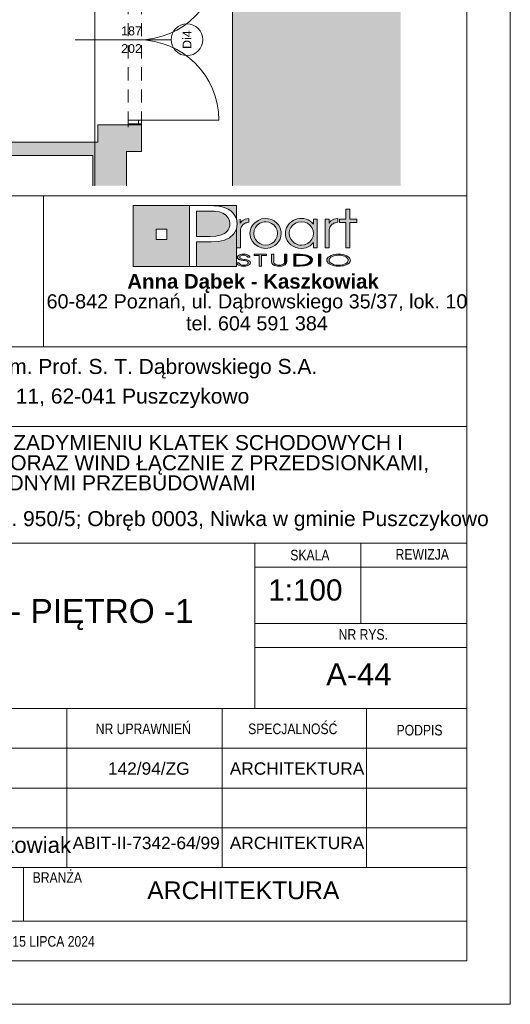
# Paper-space layout 'A-44 WYKOŃCZENIA ŚCIAN - PIĘTRO -1' of a CAD drawing. Header units: millimetres. Extents: x 0 to 594, y 0 to 297.
# Tile 14 of 16: x 539 to 594, y 0 to 111. Entities that reach past the tile are written whole.
import ezdxf
from ezdxf.xclip import XClip

# ---------------------------------------------------------------- set-up
doc = ezdxf.new("R2010")
doc.units = ezdxf.units.MM
doc.header["$MEASUREMENT"] = 0
doc.header["$XCLIPFRAME"] = 0
for name, pattern in [('DASHDOTX2', [1000, 500, -250, 0, -250]), ('Przer. długie kreski', [2.5, 1.5, -1]), ('PRZERYWANA_DU_A', [550, 350, -200])]:
    doc.linetypes.add(name, pattern=pattern)
for name, color, linetype, lineweight in [('0_Nr_pióra__2', 8, 'Continuous', 13), ('A_ściany_Nr_pióra__1', 7, 'Continuous', 20), ('Drzwi Archicad_Nr_pióra__1', 7, 'Continuous', 20), ('Znaczniki drzwi Archicada_Nr_pióra__3', 252, 'Continuous', 13)]:
    doc.layers.add(name, color=color, linetype=linetype, lineweight=lineweight)
for name, color, linetype, lineweight, true_color in [('0_Nr_pióra__249', 7, 'Continuous', 5, 0x191919), ('A_Arkusz_Nr_pióra__19', 7, 'Continuous', 5, 0x191919), ('A_Arkusz_Nr_pióra__255', 7, 'Continuous', 15, 0x242424), ('A_osie_Nr_pióra__16', 7, 'Continuous', 5, 0x0f0f0f), ('A_ściany_Nr_pióra__10', 7, 'Continuous', 13, 0x4b4b4b)]:
    doc.layers.add(name, color=color, linetype=linetype, lineweight=lineweight, true_color=true_color)
doc.layers.add('A_podrys', color=7, linetype='Continuous')
doc.layers.add('A_ściany', color=7, linetype='Continuous')
doc.styles.add('STYL_AUTOMATYCZNY_1', font='arial.ttf')
doc.styles.add('STYL_AUTOMATYCZNY_2', font='ARIALN.TTF')
doc.styles.add('STYL_AUTOMATYCZNY_3', font='arial.ttf')

# ---------------------------------------------------------------- blocks, each defined once
blk = doc.blocks.new('Rysunek_2_2', base_point=(-1558.27, -286.48))
at = {"linetype": 'Continuous', "lineweight": 0, "true_color": 0x484848}
blk.add_hatch(color=251, dxfattribs=at).paths.add_polyline_path([(581.6, 290.99), (380.53, 290.99), (380.53, 256.4), (459.53, 256.4), (562.6, 256.4), (562.6, 92.59), (581.6, 92.59)])
at = {"layer": 'A_ściany', "linetype": 'Continuous', "lineweight": 0, "true_color": 0x000000}
for points in [[(550.79, 99.49), (547.37, 99.49), (547.37, 97.5), (537.43, 97.5), (537.43, 96), (546.8, 96), (546.8, 93.17), (550.6, 93.17), (550.6, 96.47), (552.29, 96.47), (552.29, 99.49)], [(550.79, 99.49), (552.29, 99.49), (552.29, 99.6), (550.79, 99.6)], [(550.6, 93.17), (546.8, 93.17), (546.8, 92.59), (550.6, 92.59)]]:
    blk.add_hatch(color=18, dxfattribs=at).paths.add_polyline_path(points)
at = {"layer": '0_Nr_pióra__2', "color": 8, "linetype": 'PRZERYWANA_DU_A', "lineweight": 13, "flags": 128}
for points in [[(562.6, 92.59), (562.6, 256.4), (459.53, 256.4), (380.53, 256.4)], [(459.53, 92.59), (562.6, 92.59)]]:
    blk.add_lwpolyline(points, dxfattribs=at)
at = {"layer": 'A_osie_Nr_pióra__16', "color": 250, "linetype": 'DASHDOTX2', "lineweight": 5, "true_color": 0x0f0f0f}
blk.add_line((547.03, 242.05), (547.03, 92.59), dxfattribs=at)
at = {"layer": 'A_ściany_Nr_pióra__1', "color": 7, "linetype": 'Continuous', "lineweight": 20}
for p, q in [((550.79, 99.6), (550.79, 99.23)), ((550.79, 99.6), (551.94, 99.6)), ((551.94, 99.6), (552.29, 99.6)), ((552.29, 99.6), (552.29, 99.23))]:
    blk.add_line(p, q, dxfattribs=at)
at = {"layer": 'A_ściany_Nr_pióra__1', "color": 7, "linetype": 'Continuous', "lineweight": 20, "flags": 128}
for points in [[(550.79, 99.49), (547.37, 99.49)], [(547.37, 99.49), (547.37, 97.5)], [(550.79, 99.6), (550.79, 99.49)], [(550.79, 99.49), (552.29, 99.49)], [(552.29, 99.49), (550.79, 99.49)], [(552.29, 99.49), (552.29, 99.6)], [(552.29, 96.47), (552.29, 99.49)], [(547.37, 97.5), (537.43, 97.5)], [(537.43, 96), (546.8, 96)], [(546.8, 96), (546.8, 93.17)], [(550.6, 93.17), (550.6, 96.47)], [(550.6, 96.47), (552.29, 96.47)], [(546.8, 93.17), (546.8, 92.59)], [(550.6, 92.59), (550.6, 93.17)]]:
    blk.add_lwpolyline(points, dxfattribs=at)
at = {"layer": 'A_ściany_Nr_pióra__10', "color": 251, "linetype": 'Przer. długie kreski', "lineweight": 13, "true_color": 0x4b4b4b}
for p, q in [((550.79, 99.49), (550.79, 118.6)), ((552.29, 99.49), (552.29, 118.6))]:
    blk.add_line(p, q, dxfattribs=at)
at = {"layer": 'Drzwi Archicad_Nr_pióra__1', "color": 7, "linetype": 'Continuous', "lineweight": 20}
for p, q in [((551.94, 100), (550.79, 100)), ((550.79, 100), (550.79, 99.6)), ((550.79, 99.6), (551.94, 99.6)), ((550.79, 99.6), (551.94, 99.6)), ((550.79, 99.6), (551.94, 99.6)), ((550.79, 99.6), (550.79, 99.23)), ((550.79, 99.6), (550.79, 99.23)), ((551.94, 99.6), (551.94, 100)), ((551.94, 100), (561.04, 100)), ((551.94, 99.6), (552.29, 99.6)), ((551.94, 99.6), (552.29, 99.6)), ((552.29, 99.6), (552.29, 99.23)), ((552.29, 99.6), (552.29, 99.23))]:
    blk.add_line(p, q, dxfattribs=at)
for centre, start, end in [((551.94, 118.2), 270, 0), ((551.94, 100), 0, 90)]:
    blk.add_arc(centre, 9.1, start, end, dxfattribs=at)
at = {"layer": 'Znaczniki drzwi Archicada_Nr_pióra__3', "color": 252, "linetype": 'Continuous', "lineweight": 13}
blk.add_line((555.64, 109.1), (544.79, 109.1), dxfattribs=at)
for start, end in [(90, 270), (270, 90)]:
    blk.add_arc((557.44, 109.1), 1.79, start, end, dxfattribs=at)
at = {"layer": 'Znaczniki drzwi Archicada_Nr_pióra__3', "color": 252, "linetype": 'Continuous', "lineweight": 13, "char_height": 1, "attachment_point": 7, "style": 'STYL_AUTOMATYCZNY_1'}
for s, insert in [('\\A1;{\\pql;\\pt1;\\fArial|b0|i0|c238|p0;\\W1.000000;187}', (550, 109.59)), ('\\A1;{\\pql;\\pt1;\\fArial|b0|i0|c238|p0;\\W1.000000;202}', (550, 107.59))]:
    blk.add_mtext(s, dxfattribs=dict(at, insert=insert))
at = {"layer": 'Znaczniki drzwi Archicada_Nr_pióra__3', "color": 252, "linetype": 'Continuous', "lineweight": 13, "insert": (557.94, 108.07), "char_height": 1, "attachment_point": 7, "rotation": 90, "style": 'STYL_AUTOMATYCZNY_1'}
blk.add_mtext('\\A1;{\\pql;\\pt1;\\fArial|b0|i0|c238|p0;\\W1.000000;Di4}', dxfattribs=at)

psp = doc.layouts.new('A-44 WYKOŃCZENIA ŚCIAN - PIĘTRO -1')

# ---------------------------------------------------------------- hatches: boundary and pattern name
at = {"layer": 'A_Arkusz_Nr_pióra__19', "linetype": 'Continuous', "lineweight": 0, "true_color": 0x131313}
h = psp.add_hatch(color=250, dxfattribs=at)
h.paths.add_polyline_path([(551.36, 90.34), (557.71, 90.34), (557.71, 83.46), (551.36, 83.46)])
h.paths.add_polyline_path([(553.96, 87.69), (555.15, 87.69), (555.15, 86.49), (553.96, 86.49)], flags=0)
for points in [[(563.03, 90.34), (563.02, 88.83), (562.99, 88.95), (562.83, 89.25), (562.63, 89.52), (562.39, 89.75), (562.11, 89.94), (561.83, 90.07), (561.54, 90.17), (561.23, 90.25), (560.87, 90.3), (560.07, 90.33), (560.02, 90.34)], [(560.17, 89.71), (559.71, 89.72), (558.53, 89.72), (558.53, 86.86), (560.06, 86.86), (560.69, 86.89), (561.19, 86.98), (561.59, 87.13), (561.79, 87.26), (561.96, 87.42), (562.11, 87.61), (562.21, 87.83), (562.28, 88.05), (562.3, 88.28), (562.24, 88.67), (562.07, 89), (561.78, 89.3), (561.48, 89.48), (561.12, 89.62), (560.71, 89.69), (560.5, 89.71)], [(558.53, 83.46), (563.03, 83.46), (563.03, 87.7), (562.73, 87.14), (562.24, 86.71), (561.69, 86.45), (561.02, 86.29), (560.24, 86.24), (558.53, 86.24)]]:
    psp.add_hatch(color=250, dxfattribs=at).paths.add_polyline_path(points)
at = {"layer": 'A_Arkusz_Nr_pióra__19', "linetype": 'Continuous', "lineweight": 5, "true_color": 0x191919}
for points in [[(575.85, 85.58), (575.41, 85.58), (575.41, 88.44), (574.7, 88.44), (574.7, 88.81), (575.41, 88.81), (575.41, 89.94), (575.85, 89.94), (575.85, 88.81), (576.66, 88.81), (576.66, 88.44), (575.85, 88.44)], [(563.46, 88.83), (563.02, 88.83), (563.02, 85.58), (563.48, 85.58), (563.49, 87.54, -0.145311), (563.61, 87.99, -0.140329), (564.1, 88.38), (564.45, 88.45), (564.45, 88.88), (564.01, 88.81), (563.68, 88.63), (563.46, 88.34)], [(564.56, 87.22), (564.58, 87.43), (564.63, 87.65), (564.71, 87.86), (564.82, 88.06), (564.95, 88.25), (565.11, 88.41), (565.48, 88.67), (565.88, 88.83), (566.33, 88.89), (566.35, 88.89), (566.33, 88.52), (566.17, 88.5), (566, 88.47), (565.83, 88.41), (565.67, 88.34), (565.53, 88.24), (565.39, 88.13), (565.17, 87.86), (565.04, 87.55), (565, 87.2), (565.04, 86.84), (565.18, 86.52), (565.4, 86.24), (565.68, 86.04), (565.99, 85.91), (566.17, 85.89), (566.15, 85.52), (565.88, 85.55), (565.47, 85.71), (565.11, 85.97), (564.8, 86.33), (564.62, 86.75)], [(566.33, 88.52), (566.68, 88.47), (567, 88.33), (567.29, 88.11), (567.5, 87.85), (567.62, 87.55), (567.67, 87.21), (567.64, 86.96), (568.05, 86.8), (568.07, 86.87), (568.1, 87.2), (568.08, 87.43), (568.03, 87.67), (567.93, 87.91), (567.77, 88.17), (567.56, 88.4), (567.3, 88.6), (567, 88.76), (566.68, 88.85), (566.35, 88.89)], [(574.14, 88.38), (574.05, 88.34), (573.97, 88.29), (573.87, 88.23), (573.76, 88.12), (573.67, 88.01), (573.6, 87.9), (573.56, 87.78), (573.53, 87.63), (573.52, 87.46), (573.52, 85.58), (573.07, 85.58), (573.07, 88.81), (573.5, 88.81), (573.5, 88.34), (573.72, 88.63), (574.05, 88.81), (574.49, 88.88), (574.49, 88.45), (574.36, 88.43), (574.24, 88.41)], [(566.86, 85.58), (566.6, 85.52), (566.33, 85.5), (566.15, 85.52), (566.17, 85.89), (566.34, 85.87), (566.69, 85.91), (567, 86.04), (567.28, 86.26), (567.5, 86.53), (567.62, 86.85), (567.64, 86.96), (568.05, 86.8), (567.97, 86.56), (567.8, 86.26), (567.61, 86.03), (567.38, 85.84), (567.12, 85.68)], [(564.29, 84.49), (564.55, 84.49), (564.53, 84.59), (564.47, 84.67), (564.35, 84.75), (564.21, 84.81), (564.04, 84.84), (563.85, 84.85), (563.66, 84.84), (563.49, 84.8), (563.34, 84.74), (563.23, 84.67), (563.16, 84.59), (563.14, 84.5), (563.16, 84.4), (563.22, 84.33), (563.32, 84.26), (563.4, 84.22), (563.47, 84.2), (563.53, 84.19), (563.65, 84.16), (563.76, 84.15), (563.88, 84.13), (563.99, 84.11), (564.07, 84.09), (564.15, 84.07), (564.16, 84.22), (564.04, 84.24), (563.88, 84.26), (563.69, 84.3), (563.6, 84.32), (563.52, 84.35), (563.45, 84.39), (563.41, 84.44), (563.4, 84.5), (563.42, 84.57), (563.46, 84.62), (563.54, 84.67), (563.62, 84.7), (563.72, 84.73), (563.81, 84.73), (563.9, 84.73), (563.99, 84.72), (564.07, 84.7), (564.15, 84.67), (564.22, 84.62), (564.27, 84.56)], [(565.85, 83.5), (565.6, 83.5), (565.6, 84.71), (565.02, 84.71), (565.02, 84.83), (566.43, 84.83), (566.43, 84.71), (565.85, 84.71)], [(568.45, 83.6), (568.36, 83.56), (568.25, 83.52), (568.12, 83.5), (567.99, 83.48), (567.86, 83.48), (567.67, 83.49), (567.5, 83.52), (567.34, 83.56), (567.15, 83.67), (567.03, 83.82), (567, 84), (567, 84.83), (567.25, 84.83), (567.25, 84), (567.26, 83.9), (567.31, 83.81), (567.37, 83.74, 0.154269), (567.86, 83.61, 0.149724), (568.34, 83.73), (568.41, 83.81)], [(568.41, 83.81), (568.45, 83.9), (568.46, 84), (568.46, 84.83), (568.72, 84.83), (568.72, 84), (568.7, 83.86), (568.63, 83.74), (568.53, 83.65), (568.45, 83.6)], [(569.76, 83.62), (570.04, 83.62), (570.04, 83.5), (569.51, 83.5), (569.51, 84.83), (570.04, 84.83), (570.04, 84.71), (569.76, 84.71)], [(570.23, 84.83), (570.55, 84.82), (570.75, 84.79), (570.75, 84.66), (570.59, 84.68), (570.38, 84.7), (570.13, 84.71), (570.04, 84.71), (570.04, 84.83)], [(571.07, 84.72), (571.23, 84.65), (571.36, 84.58), (571.48, 84.49), (571.57, 84.38), (571.62, 84.27), (571.64, 84.16), (571.61, 84.02), (571.53, 83.89), (571.39, 83.77), (571.25, 83.68), (571.09, 83.62), (570.92, 83.57), (570.74, 83.53), (570.74, 83.67), (570.88, 83.7), (571.07, 83.77), (571.22, 83.87), (571.31, 83.96), (571.37, 84.06), (571.39, 84.17), (571.37, 84.28), (571.3, 84.38), (571.21, 84.47), (571.08, 84.55), (570.93, 84.61), (570.75, 84.66), (570.75, 84.79), (570.83, 84.78)], [(572.57, 83.5), (572.32, 83.5), (572.32, 84.83), (572.57, 84.83)], [(563.33, 83.87), (563.06, 83.87), (563.08, 83.79), (563.13, 83.71), (563.2, 83.64), (563.28, 83.59), (563.36, 83.56), (563.43, 83.54), (563.48, 83.52), (563.61, 83.49), (563.74, 83.48), (563.82, 83.49), (563.9, 83.48), (564.05, 83.49), (564.24, 83.53), (564.41, 83.6), (564.52, 83.68), (564.59, 83.77), (564.62, 83.87), (564.61, 83.92), (564.58, 83.98), (564.55, 84.03), (564.49, 84.08), (564.44, 84.12), (564.35, 84.16), (564.3, 84.18), (564.2, 84.21), (564.16, 84.22), (564.15, 84.07), (564.19, 84.05), (564.29, 84), (564.34, 83.93), (564.36, 83.86), (564.35, 83.8), (564.31, 83.74), (564.23, 83.68), (564.17, 83.65), (564.11, 83.64), (564.02, 83.61), (563.94, 83.6), (563.87, 83.6), (563.8, 83.6), (563.71, 83.61), (563.63, 83.62), (563.56, 83.64), (563.49, 83.67), (563.45, 83.7), (563.39, 83.74), (563.35, 83.8)], [(570.74, 83.53), (570.72, 83.53), (570.5, 83.51), (570.25, 83.5), (570.04, 83.5), (570.04, 83.62), (570.13, 83.62), (570.28, 83.62), (570.45, 83.63), (570.53, 83.63), (570.66, 83.65), (570.74, 83.67)]]:
    psp.add_hatch(color=250, dxfattribs=at).paths.add_polyline_path(points)
h = psp.add_hatch(color=250, dxfattribs=at)
h.paths.add_polyline_path([(571.73, 86.15), (571.36, 85.79), (570.91, 85.57), (570.39, 85.5), (570.06, 85.53), (569.75, 85.61), (569.44, 85.75), (569.18, 85.92), (568.96, 86.14), (568.78, 86.41), (568.66, 86.67), (568.59, 86.93), (568.57, 87.2), (568.58, 87.41), (568.63, 87.61), (568.7, 87.82), (568.79, 88.02), (568.91, 88.19), (569.05, 88.36), (569.24, 88.52), (569.44, 88.65), (569.67, 88.76), (569.91, 88.83), (570.15, 88.87), (570.4, 88.89), (570.67, 88.87), (570.92, 88.81), (571.15, 88.72), (571.37, 88.59), (571.56, 88.43), (571.73, 88.24), (571.73, 88.51), (571.73, 88.81), (572.17, 88.81), (572.17, 87.53), (572.17, 85.58), (571.73, 85.58), (571.73, 85.83)])
h.paths.add_polyline_path([(569.81, 88.38, 0.471077), (569.22, 86.5, 0.494724), (571.4, 86.34, 0.387258), (571.36, 88.1, 0.314042)], flags=0)
h = psp.add_hatch(color=250, dxfattribs=at)
h.paths.add_polyline_path([(574.59, 84.85, 0.130991), (573.56, 84.6, 0.250658), (573.25, 84.17, 0.250617), (573.5, 83.77, 0.141351), (574.59, 83.48, 0.117723), (575.58, 83.7, 0.245905), (575.93, 84.16, 0.237366), (575.68, 84.56, 0.143887)])
h.paths.add_polyline_path([(574.59, 84.73, 0.128597), (573.81, 84.56), (573.72, 84.5), (573.65, 84.45), (573.58, 84.37), (573.54, 84.31), (573.51, 84.24), (573.5, 84.17), (573.53, 84.03), (573.62, 83.91), (573.78, 83.79, 0.126974), (574.59, 83.6, 0.113214), (575.35, 83.76), (575.49, 83.86), (575.58, 83.93), (575.63, 84.01), (575.66, 84.08), (575.67, 84.16), (575.65, 84.26), (575.6, 84.36), (575.52, 84.45), (575.39, 84.55, 0.11716)], flags=0)

# ---------------------------------------------------------------- linework, layer by layer
at = {"layer": '0_Nr_pióra__249', "color": 250, "linetype": 'Continuous', "lineweight": 5, "true_color": 0x191919}
for p, q in [((551.36, 90.34), (563.03, 90.34)), ((551.36, 83.46), (551.36, 90.34)), ((557.71, 83.46), (557.71, 90.34)), ((557.71, 90.34), (559.99, 90.34)), ((559.99, 90.34), (560.46, 90.33)), ((560.46, 90.33), (560.87, 90.3)), ((560.87, 90.3), (561.23, 90.25)), ((561.23, 90.25), (561.54, 90.17)), ((563.03, 90.34), (563.02, 88.81)), ((558.53, 89.72), (558.53, 86.86)), ((559.71, 89.72), (558.53, 89.72)), ((560.17, 89.71), (559.71, 89.72)), ((560.5, 89.71), (560.17, 89.71)), ((560.71, 89.69), (560.5, 89.71)), ((561.12, 89.62), (560.71, 89.69)), ((561.48, 89.48), (561.12, 89.62)), ((561.79, 89.29), (561.48, 89.48)), ((561.54, 90.17), (561.83, 90.07)), ((562.07, 89), (561.79, 89.29)), ((561.83, 90.07), (562.11, 89.94)), ((562.11, 89.94), (562.39, 89.75)), ((562.39, 89.75), (562.63, 89.52)), ((562.63, 89.52), (562.83, 89.25)), ((562.83, 89.25), (562.99, 88.95)), ((575.41, 88.81), (575.41, 89.94)), ((575.41, 89.94), (575.85, 89.94)), ((575.85, 89.94), (575.85, 88.81)), ((562.24, 88.67), (562.07, 89)), ((562.21, 87.83), (562.28, 88.05)), ((562.3, 88.28), (562.24, 88.67)), ((562.28, 88.05), (562.3, 88.28)), ((562.99, 88.95), (563.08, 88.62)), ((563.12, 88.27), (563.02, 87.66)), ((563.08, 88.62), (563.12, 88.27)), ((563.46, 88.81), (563.46, 88.34)), ((563.46, 88.34), (563.68, 88.63)), ((563.63, 88.01), (563.56, 87.9)), ((563.72, 88.12), (563.63, 88.01)), ((563.68, 88.63), (564.01, 88.81)), ((563.83, 88.23), (563.72, 88.12)), ((563.92, 88.29), (563.83, 88.23)), ((564.01, 88.34), (563.92, 88.29)), ((564.01, 88.81), (564.45, 88.88)), ((564.1, 88.38), (564.01, 88.34)), ((564.2, 88.41), (564.1, 88.38)), ((564.32, 88.43), (564.2, 88.41)), ((564.45, 88.45), (564.32, 88.43)), ((564.45, 88.88), (564.45, 88.45)), ((564.71, 87.86), (564.82, 88.06)), ((564.82, 88.06), (564.95, 88.25)), ((564.95, 88.25), (565.11, 88.41)), ((565.11, 88.41), (565.48, 88.67)), ((565.39, 88.13), (565.17, 87.86)), ((565.53, 88.24), (565.39, 88.13)), ((565.48, 88.67), (565.88, 88.83)), ((565.67, 88.34), (565.53, 88.24)), ((565.83, 88.41), (565.67, 88.34)), ((566, 88.47), (565.83, 88.41)), ((565.88, 88.83), (566.33, 88.89)), ((566.17, 88.5), (566, 88.47)), ((566.34, 88.52), (566.17, 88.5)), ((566.33, 88.89), (566.67, 88.86)), ((566.68, 88.47), (566.34, 88.52)), ((566.67, 88.86), (567, 88.76)), ((567, 88.33), (566.68, 88.47)), ((567, 88.76), (567.3, 88.6)), ((567.29, 88.11), (567, 88.33)), ((567.5, 87.85), (567.29, 88.11)), ((567.3, 88.6), (567.56, 88.4)), ((567.56, 88.4), (567.77, 88.17)), ((567.77, 88.17), (567.94, 87.9)), ((568.7, 87.82), (568.79, 88.02)), ((568.79, 88.02), (568.91, 88.19)), ((568.91, 88.19), (569.05, 88.36)), ((569.05, 88.36), (569.24, 88.52)), ((569.41, 88.12), (569.19, 87.85)), ((569.24, 88.52), (569.44, 88.65)), ((569.71, 88.34), (569.41, 88.12)), ((569.44, 88.65), (569.67, 88.76)), ((569.67, 88.76), (569.91, 88.83)), ((570.03, 88.47), (569.71, 88.34)), ((569.91, 88.83), (570.15, 88.87)), ((570.39, 88.52), (570.03, 88.47)), ((570.15, 88.87), (570.4, 88.89)), ((570.75, 88.47), (570.39, 88.52)), ((570.4, 88.89), (570.67, 88.87)), ((570.67, 88.87), (570.92, 88.81)), ((571.06, 88.34), (570.75, 88.47)), ((570.92, 88.81), (571.15, 88.72)), ((571.34, 88.12), (571.06, 88.34)), ((571.15, 88.72), (571.37, 88.59)), ((571.56, 87.85), (571.34, 88.12)), ((571.37, 88.59), (571.56, 88.43)), ((571.56, 88.43), (571.73, 88.24)), ((571.73, 88.24), (571.73, 88.81)), ((571.73, 88.81), (572.17, 88.81)), ((572.17, 88.81), (572.17, 85.58)), ((573.07, 85.58), (573.07, 88.81)), ((573.07, 88.81), (573.5, 88.81)), ((573.5, 88.81), (573.5, 88.34)), ((573.5, 88.34), (573.72, 88.63)), ((573.67, 88.01), (573.6, 87.9)), ((573.76, 88.12), (573.67, 88.01)), ((573.72, 88.63), (574.05, 88.81)), ((573.87, 88.23), (573.76, 88.12)), ((573.97, 88.29), (573.87, 88.23)), ((574.05, 88.34), (573.97, 88.29)), ((574.05, 88.81), (574.49, 88.88)), ((574.14, 88.38), (574.05, 88.34)), ((574.24, 88.41), (574.14, 88.38)), ((574.36, 88.43), (574.24, 88.41)), ((574.49, 88.45), (574.36, 88.43)), ((574.49, 88.88), (574.49, 88.45)), ((574.7, 88.44), (574.7, 88.81)), ((574.7, 88.81), (575.41, 88.81)), ((575.41, 88.44), (574.7, 88.44)), ((575.41, 85.58), (575.41, 88.44)), ((575.85, 88.81), (576.66, 88.81)), ((576.66, 88.44), (575.85, 88.44)), ((575.85, 88.44), (575.85, 85.58)), ((576.66, 88.81), (576.66, 88.44)), ((553.96, 87.69), (555.15, 87.69)), ((553.96, 87.69), (555.15, 87.69)), ((553.96, 86.49), (553.96, 87.69)), ((555.15, 87.69), (555.15, 86.49)), ((555.15, 87.69), (555.15, 86.49)), ((560.06, 86.86), (560.69, 86.89)), ((560.69, 86.89), (561.19, 86.98)), ((561.19, 86.98), (561.59, 87.13)), ((561.59, 87.13), (561.79, 87.26)), ((561.79, 87.26), (561.96, 87.42)), ((561.96, 87.42), (562.11, 87.61)), ((562.11, 87.61), (562.21, 87.83)), ((562.73, 87.14), (562.24, 86.71)), ((563.02, 87.66), (562.73, 87.14)), ((563.03, 87.67), (563.03, 83.46)), ((563.49, 87.63), (563.48, 87.46)), ((563.48, 87.46), (563.48, 85.58)), ((563.52, 87.78), (563.49, 87.63)), ((563.56, 87.9), (563.52, 87.78)), ((564.56, 87.22), (564.58, 87.43)), ((564.62, 86.75), (564.56, 87.22)), ((564.58, 87.43), (564.63, 87.65)), ((564.63, 87.65), (564.71, 87.86)), ((565.04, 87.55), (565, 87.2)), ((565, 87.2), (565.04, 86.84)), ((565.17, 87.86), (565.04, 87.55)), ((567.62, 87.55), (567.5, 87.85)), ((567.67, 87.21), (567.62, 87.55)), ((567.62, 86.85), (567.67, 87.21)), ((567.94, 87.9), (568.03, 87.67)), ((568.07, 86.87), (567.97, 86.56)), ((568.03, 87.67), (568.08, 87.43)), ((568.1, 87.2), (568.07, 86.87)), ((568.08, 87.43), (568.1, 87.2)), ((568.57, 87.2), (568.58, 87.41)), ((568.59, 86.93), (568.57, 87.2)), ((568.58, 87.41), (568.63, 87.61)), ((568.66, 86.67), (568.59, 86.93)), ((568.63, 87.61), (568.7, 87.82)), ((569.05, 87.55), (569.01, 87.22)), ((569.01, 87.22), (569.05, 86.87)), ((569.19, 87.85), (569.05, 87.55)), ((571.69, 87.54), (571.56, 87.85)), ((571.73, 87.19), (571.69, 87.54)), ((571.69, 86.85), (571.73, 87.19)), ((573.53, 87.63), (573.52, 87.46)), ((573.52, 87.46), (573.52, 85.58)), ((573.56, 87.78), (573.53, 87.63)), ((573.6, 87.9), (573.56, 87.78)), ((555.15, 86.49), (553.96, 86.49)), ((558.53, 86.86), (560.06, 86.86)), ((558.53, 86.24), (558.53, 83.46)), ((560.19, 86.24), (558.53, 86.24)), ((561, 86.29), (560.19, 86.24)), ((561.69, 86.45), (561, 86.29)), ((562.24, 86.71), (561.69, 86.45)), ((564.8, 86.33), (564.62, 86.75)), ((565.11, 85.97), (564.8, 86.33)), ((565.04, 86.84), (565.18, 86.52)), ((565.47, 85.71), (565.11, 85.97)), ((565.18, 86.52), (565.4, 86.24)), ((565.4, 86.24), (565.68, 86.04)), ((565.68, 86.04), (565.99, 85.91)), ((565.99, 85.91), (566.34, 85.87)), ((566.34, 85.87), (566.69, 85.91)), ((566.69, 85.91), (567, 86.04)), ((567, 86.04), (567.28, 86.26)), ((567.38, 85.84), (567.12, 85.68)), ((567.28, 86.26), (567.5, 86.53)), ((567.61, 86.03), (567.38, 85.84)), ((567.5, 86.53), (567.62, 86.85)), ((567.8, 86.26), (567.61, 86.03)), ((567.97, 86.56), (567.8, 86.26)), ((568.78, 86.41), (568.66, 86.67)), ((568.96, 86.14), (568.78, 86.41)), ((569.18, 85.92), (568.96, 86.14)), ((569.05, 86.87), (569.18, 86.55)), ((569.18, 86.55), (569.4, 86.28)), ((569.44, 85.75), (569.18, 85.92)), ((569.4, 86.28), (569.53, 86.16)), ((569.53, 86.16), (569.68, 86.06)), ((569.68, 86.06), (569.85, 85.98)), ((569.85, 85.98), (570.03, 85.92)), ((570.03, 85.92), (570.21, 85.88)), ((570.21, 85.88), (570.39, 85.87)), ((570.39, 85.87), (570.74, 85.91)), ((570.74, 85.91), (571.06, 86.05)), ((571.36, 85.79), (570.91, 85.57)), ((571.06, 86.05), (571.34, 86.26)), ((571.34, 86.26), (571.56, 86.54)), ((571.73, 86.15), (571.36, 85.79)), ((571.56, 86.54), (571.69, 86.85)), ((571.73, 85.58), (571.73, 86.15)), ((563.48, 85.58), (563.02, 85.58)), ((563.16, 84.59), (563.23, 84.67)), ((563.23, 84.67), (563.34, 84.74)), ((563.34, 84.74), (563.49, 84.8)), ((563.54, 84.67), (563.46, 84.62)), ((563.49, 84.8), (563.66, 84.84)), ((563.62, 84.7), (563.54, 84.67)), ((563.72, 84.73), (563.62, 84.7)), ((563.66, 84.84), (563.85, 84.85)), ((563.83, 84.73), (563.72, 84.73)), ((563.95, 84.72), (563.83, 84.73)), ((563.85, 84.85), (564.04, 84.84)), ((564.06, 84.7), (563.95, 84.72)), ((564.04, 84.84), (564.21, 84.81)), ((564.15, 84.67), (564.06, 84.7)), ((564.22, 84.62), (564.15, 84.67)), ((564.21, 84.81), (564.35, 84.75)), ((564.35, 84.75), (564.47, 84.67)), ((564.47, 84.67), (564.53, 84.59)), ((565.02, 84.71), (565.02, 84.83)), ((565.02, 84.83), (566.43, 84.83)), ((565.6, 84.71), (565.02, 84.71)), ((565.88, 85.55), (565.47, 85.71)), ((565.6, 83.5), (565.6, 84.71)), ((566.43, 84.71), (565.85, 84.71)), ((565.85, 84.71), (565.85, 83.5)), ((566.33, 85.5), (565.88, 85.55)), ((566.6, 85.52), (566.33, 85.5)), ((566.43, 84.83), (566.43, 84.71)), ((566.86, 85.58), (566.6, 85.52)), ((567.12, 85.68), (566.86, 85.58)), ((567, 84.83), (567.25, 84.83)), ((567, 84), (567, 84.83)), ((567.25, 84.83), (567.25, 84)), ((568.46, 84), (568.46, 84.83)), ((568.46, 84.83), (568.72, 84.83)), ((568.72, 84.83), (568.72, 84)), ((569.75, 85.61), (569.44, 85.75)), ((569.51, 83.5), (569.51, 84.83)), ((569.51, 84.83), (570.04, 84.83)), ((569.51, 83.5), (569.51, 84.83)), ((569.51, 84.83), (570.23, 84.83)), ((570.06, 85.53), (569.75, 85.61)), ((570.04, 84.71), (569.76, 84.71)), ((569.76, 84.71), (569.76, 83.62)), ((570.13, 84.71), (569.76, 84.71)), ((569.76, 84.71), (569.76, 83.62)), ((570.04, 84.83), (570.04, 84.71)), ((570.39, 85.5), (570.06, 85.53)), ((570.38, 84.7), (570.13, 84.71)), ((570.23, 84.83), (570.55, 84.82)), ((570.59, 84.68), (570.38, 84.7)), ((570.91, 85.57), (570.39, 85.5)), ((570.55, 84.82), (570.83, 84.78)), ((570.77, 84.65), (570.59, 84.68)), ((570.93, 84.61), (570.77, 84.65)), ((570.83, 84.78), (571.07, 84.72)), ((571.07, 84.72), (571.23, 84.65)), ((571.23, 84.65), (571.36, 84.58)), ((572.17, 85.58), (571.73, 85.58)), ((572.32, 83.5), (572.32, 84.83)), ((572.32, 84.83), (572.57, 84.83)), ((572.32, 83.5), (572.32, 84.83)), ((572.32, 84.83), (572.57, 84.83)), ((572.57, 84.83), (572.57, 83.5)), ((572.57, 84.83), (572.57, 83.5)), ((573.52, 85.58), (573.07, 85.58)), ((573.56, 84.6), (573.73, 84.69)), ((573.73, 84.69), (573.93, 84.76)), ((574.04, 84.66), (573.81, 84.56)), ((573.93, 84.76), (574.14, 84.81)), ((574.3, 84.71), (574.04, 84.66)), ((574.14, 84.81), (574.35, 84.84)), ((574.59, 84.73), (574.3, 84.71)), ((574.35, 84.84), (574.59, 84.85)), ((574.59, 84.85), (574.85, 84.84)), ((574.76, 84.72), (574.59, 84.73)), ((574.93, 84.7), (574.76, 84.72)), ((574.85, 84.84), (575.1, 84.8)), ((575.09, 84.67), (574.93, 84.7)), ((575.26, 84.61), (575.09, 84.67)), ((575.1, 84.8), (575.34, 84.73)), ((575.34, 84.73), (575.53, 84.65)), ((575.85, 85.58), (575.41, 85.58)), ((575.53, 84.65), (575.68, 84.56)), ((563.08, 83.79), (563.06, 83.87)), ((563.06, 83.87), (563.33, 83.87)), ((563.13, 83.71), (563.08, 83.79)), ((563.2, 83.64), (563.13, 83.71)), ((563.14, 84.5), (563.16, 84.59)), ((563.16, 84.4), (563.14, 84.5)), ((563.22, 84.33), (563.16, 84.4)), ((563.28, 83.59), (563.2, 83.64)), ((563.32, 84.26), (563.22, 84.33)), ((563.37, 83.55), (563.28, 83.59)), ((563.37, 84.23), (563.32, 84.26)), ((563.33, 83.87), (563.35, 83.8)), ((563.35, 83.8), (563.39, 83.74)), ((563.43, 84.21), (563.37, 84.23)), ((563.48, 83.52), (563.37, 83.55)), ((563.39, 83.74), (563.45, 83.7)), ((563.41, 84.56), (563.4, 84.5)), ((563.4, 84.5), (563.41, 84.44)), ((563.46, 84.62), (563.41, 84.56)), ((563.41, 84.44), (563.45, 84.39)), ((563.5, 84.19), (563.43, 84.21)), ((563.45, 84.39), (563.52, 84.35)), ((563.45, 83.7), (563.5, 83.67)), ((563.58, 84.18), (563.5, 84.19)), ((563.5, 83.67), (563.56, 83.64)), ((563.52, 84.35), (563.6, 84.32)), ((563.56, 83.64), (563.63, 83.62)), ((563.68, 84.16), (563.58, 84.18)), ((563.6, 84.32), (563.73, 84.29)), ((563.63, 83.62), (563.7, 83.61)), ((563.8, 84.14), (563.68, 84.16)), ((563.7, 83.61), (563.77, 83.6)), ((563.73, 84.29), (563.89, 84.26)), ((563.77, 83.6), (563.85, 83.6)), ((563.96, 84.12), (563.8, 84.14)), ((563.85, 83.6), (563.92, 83.6)), ((563.89, 84.26), (564.03, 84.24)), ((563.92, 83.6), (563.98, 83.61)), ((564.09, 84.09), (563.96, 84.12)), ((563.98, 83.61), (564.05, 83.62)), ((564.03, 84.24), (564.13, 84.22)), ((564.05, 83.62), (564.12, 83.64)), ((564.24, 83.53), (564.05, 83.49)), ((564.19, 84.05), (564.09, 84.09)), ((564.12, 83.64), (564.18, 83.66)), ((564.13, 84.22), (564.2, 84.21)), ((564.18, 83.66), (564.23, 83.68)), ((564.29, 84), (564.19, 84.05)), ((564.2, 84.21), (564.25, 84.2)), ((564.27, 84.56), (564.22, 84.62)), ((564.23, 83.68), (564.3, 83.74)), ((564.41, 83.6), (564.24, 83.53)), ((564.25, 84.2), (564.31, 84.18)), ((564.29, 84.49), (564.27, 84.56)), ((564.55, 84.49), (564.29, 84.49)), ((564.34, 83.93), (564.29, 84)), ((564.3, 83.74), (564.35, 83.8)), ((564.31, 84.18), (564.36, 84.16)), ((564.36, 83.86), (564.34, 83.93)), ((564.35, 83.8), (564.36, 83.86)), ((564.36, 84.16), (564.44, 84.12)), ((564.52, 83.68), (564.41, 83.6)), ((564.44, 84.12), (564.5, 84.08)), ((564.5, 84.08), (564.55, 84.03)), ((564.59, 83.77), (564.52, 83.68)), ((564.53, 84.59), (564.55, 84.49)), ((564.55, 84.03), (564.59, 83.98)), ((564.59, 83.98), (564.61, 83.92)), ((564.62, 83.87), (564.59, 83.77)), ((564.61, 83.92), (564.62, 83.87)), ((567.03, 83.82), (567, 84)), ((567.15, 83.67), (567.03, 83.82)), ((567.34, 83.56), (567.15, 83.67)), ((567.25, 84), (567.26, 83.9)), ((567.26, 83.9), (567.31, 83.81)), ((567.31, 83.81), (567.38, 83.73)), ((567.5, 83.52), (567.34, 83.56)), ((567.38, 83.73), (567.43, 83.7)), ((567.43, 83.7), (567.5, 83.67)), ((567.5, 83.67), (567.58, 83.64)), ((567.58, 83.64), (567.67, 83.62)), ((567.67, 83.62), (567.76, 83.61)), ((567.76, 83.61), (567.86, 83.61)), ((567.86, 83.61), (567.95, 83.61)), ((567.95, 83.61), (568.04, 83.62)), ((568.04, 83.62), (568.13, 83.64)), ((568.13, 83.64), (568.21, 83.67)), ((568.21, 83.67), (568.28, 83.7)), ((568.36, 83.56), (568.25, 83.52)), ((568.28, 83.7), (568.34, 83.73)), ((568.34, 83.73), (568.41, 83.81)), ((568.45, 83.6), (568.36, 83.56)), ((568.41, 83.81), (568.45, 83.9)), ((568.45, 83.9), (568.46, 84)), ((568.53, 83.65), (568.45, 83.6)), ((568.63, 83.74), (568.53, 83.65)), ((568.7, 83.86), (568.63, 83.74)), ((568.72, 84), (568.7, 83.86)), ((569.76, 83.62), (570.04, 83.62)), ((569.76, 83.62), (570.13, 83.62)), ((570.04, 83.62), (570.04, 83.5)), ((570.13, 83.62), (570.35, 83.62)), ((570.35, 83.62), (570.53, 83.63)), ((570.72, 83.53), (570.5, 83.51)), ((570.53, 83.63), (570.68, 83.65)), ((570.68, 83.65), (570.89, 83.7)), ((570.92, 83.57), (570.72, 83.53)), ((570.89, 83.7), (571.07, 83.77)), ((571.09, 83.62), (570.92, 83.57)), ((571.07, 84.55), (570.93, 84.61)), ((571.2, 84.48), (571.07, 84.55)), ((571.07, 83.77), (571.22, 83.87)), ((571.25, 83.68), (571.09, 83.62)), ((571.3, 84.38), (571.2, 84.48)), ((571.22, 83.87), (571.31, 83.96)), ((571.39, 83.77), (571.25, 83.68)), ((571.37, 84.28), (571.3, 84.38)), ((571.31, 83.96), (571.37, 84.06)), ((571.36, 84.58), (571.48, 84.49)), ((571.39, 84.17), (571.37, 84.28)), ((571.37, 84.06), (571.39, 84.17)), ((571.53, 83.89), (571.39, 83.77)), ((571.48, 84.49), (571.57, 84.38)), ((571.61, 84.02), (571.53, 83.89)), ((571.57, 84.38), (571.62, 84.27)), ((571.64, 84.16), (571.61, 84.02)), ((571.62, 84.27), (571.64, 84.16)), ((573.25, 84.17), (573.27, 84.28)), ((573.26, 84.07), (573.25, 84.17)), ((573.31, 83.97), (573.26, 84.07)), ((573.27, 84.28), (573.33, 84.39)), ((573.38, 83.87), (573.31, 83.97)), ((573.33, 84.39), (573.42, 84.5)), ((573.5, 83.77), (573.38, 83.87)), ((573.42, 84.5), (573.56, 84.6)), ((573.51, 84.24), (573.5, 84.17)), ((573.5, 84.17), (573.53, 84.03)), ((573.65, 83.67), (573.5, 83.77)), ((573.54, 84.31), (573.51, 84.24)), ((573.53, 84.03), (573.62, 83.91)), ((573.58, 84.37), (573.54, 84.31)), ((573.64, 84.44), (573.58, 84.37)), ((573.62, 83.91), (573.77, 83.79)), ((573.72, 84.5), (573.64, 84.44)), ((573.84, 83.6), (573.65, 83.67)), ((573.81, 84.56), (573.72, 84.5)), ((573.77, 83.79), (573.88, 83.74)), ((574.07, 83.53), (573.84, 83.6)), ((573.88, 83.74), (574, 83.69)), ((574, 83.69), (574.13, 83.65)), ((574.33, 83.49), (574.07, 83.53)), ((574.13, 83.65), (574.28, 83.62)), ((574.28, 83.62), (574.43, 83.6)), ((574.43, 83.6), (574.59, 83.6)), ((574.59, 83.6), (574.81, 83.61)), ((574.81, 83.61), (575.01, 83.64)), ((575.15, 83.54), (574.97, 83.51)), ((575.01, 83.64), (575.2, 83.7)), ((575.31, 83.59), (575.15, 83.54)), ((575.2, 83.7), (575.35, 83.76)), ((575.4, 84.54), (575.26, 84.61)), ((575.45, 83.64), (575.31, 83.59)), ((575.35, 83.76), (575.48, 83.84)), ((575.52, 84.45), (575.4, 84.54)), ((575.58, 83.7), (575.45, 83.64)), ((575.48, 83.84), (575.58, 83.93)), ((575.6, 84.36), (575.52, 84.45)), ((575.58, 83.93), (575.63, 84.01)), ((575.77, 83.84), (575.58, 83.7)), ((575.65, 84.26), (575.6, 84.36)), ((575.63, 84.01), (575.66, 84.08)), ((575.67, 84.16), (575.65, 84.26)), ((575.66, 84.08), (575.67, 84.16)), ((575.68, 84.56), (575.8, 84.45)), ((575.89, 84), (575.77, 83.84)), ((575.8, 84.45), (575.87, 84.36)), ((575.87, 84.36), (575.91, 84.26)), ((575.93, 84.16), (575.89, 84)), ((575.91, 84.26), (575.93, 84.16)), ((563.03, 83.46), (551.36, 83.46)), ((558.53, 83.46), (557.71, 83.46)), ((563.59, 83.5), (563.48, 83.52)), ((563.72, 83.48), (563.59, 83.5)), ((563.84, 83.48), (563.72, 83.48)), ((564.05, 83.49), (563.84, 83.48)), ((565.85, 83.5), (565.6, 83.5)), ((567.67, 83.49), (567.5, 83.52)), ((567.86, 83.48), (567.67, 83.49)), ((567.99, 83.48), (567.86, 83.48)), ((568.12, 83.5), (567.99, 83.48)), ((568.25, 83.52), (568.12, 83.5)), ((570.04, 83.5), (569.51, 83.5)), ((570.25, 83.5), (569.51, 83.5)), ((570.5, 83.51), (570.25, 83.5)), ((572.57, 83.5), (572.32, 83.5)), ((572.57, 83.5), (572.32, 83.5)), ((574.59, 83.48), (574.33, 83.49)), ((574.78, 83.48), (574.59, 83.48)), ((574.97, 83.51), (574.78, 83.48))]:
    psp.add_line(p, q, dxfattribs=at)
at = {"layer": 'A_Arkusz_Nr_pióra__255', "color": 250, "linetype": 'Continuous', "lineweight": 15, "true_color": 0x242424}
for p, q in [((589.1, 292.1), (589.1, 4.9)), ((489.1, 91.43), (589.1, 91.43)), ((541.22, 91.43), (541.22, 74.35)), ((489.1, 74.35), (589.1, 74.35)), ((589.1, 74.35), (489.1, 74.35)), ((489.1, 65.35), (589.1, 65.35)), ((489.1, 52.15), (589.1, 52.15)), ((565.1, 33.46), (565.1, 52.15)), ((577.1, 43.06), (577.1, 52.15)), ((565.1, 49.43), (589.1, 49.43)), ((565.1, 43.06), (589.1, 43.06)), ((565.1, 40.34), (589.1, 40.34)), ((489.1, 33.46), (589.1, 33.46)), ((543.85, 15.46), (543.85, 33.46)), ((561.43, 15.46), (561.43, 33.46)), ((577.75, 15.46), (577.75, 33.46)), ((489.1, 28.96), (589.1, 28.96)), ((489.1, 24.46), (589.1, 24.46)), ((489.1, 19.96), (589.1, 19.96)), ((499.8, 19.96), (589.1, 19.96)), ((489.1, 15.46), (588.96, 15.46)), ((503.1, 15.46), (589.1, 15.46)), ((538.96, 15.46), (538.96, 9.4)), ((489.1, 9.4), (589.1, 9.4)), ((489.1, 9.4), (589.1, 9.4)), ((589.1, 4.9), (29.9, 4.9))]:
    psp.add_line(p, q, dxfattribs=at)
at = {"layer": 'A_Arkusz_Nr_pióra__255', "color": 250, "linetype": 'Continuous', "lineweight": 15, "true_color": 0x242424, "flags": 128}
psp.add_lwpolyline([(0, 297), (594, 297), (594, 0), (0, 0)], close=True, dxfattribs=at)

# ---------------------------------------------------------------- block references
at = {"layer": 'A_podrys', "color": 37, "linetype": 'Continuous', "lineweight": 5, "true_color": 0x656532}
ref = psp.add_blockref('Rysunek_2_2', (-1558.27, -286.48), dxfattribs=at)
XClip(ref).set_block_clipping_path([(380.5347897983, 92.5942348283), (581.6, 290.9937032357)])

# ---------------------------------------------------------------- texts
at = {"layer": 'A_Arkusz_Nr_pióra__19', "color": 250, "linetype": 'Continuous', "lineweight": 5, "true_color": 0x191919, "insert": (564.91, 81.53), "char_height": 1.6499, "attachment_point": 5, "style": 'STYL_AUTOMATYCZNY_3'}
psp.add_mtext('\\A1;{\\pqc;\\fArial|b1|i0|c238|p0;\\W1.000000;Anna Dąbek - Kaszkowiak}', dxfattribs=at)
at = {"layer": 'A_Arkusz_Nr_pióra__19', "color": 250, "linetype": 'Continuous', "lineweight": 5, "true_color": 0x191919, "insert": (565.35, 78.26), "char_height": 1.59993, "attachment_point": 5, "line_spacing_factor": 0.931904, "style": 'STYL_AUTOMATYCZNY_1'}
psp.add_mtext('\\A1;{\\pqc;\\fArial|b0|i0|c238|p0;\\W1.000000;6\\fArial|b0|i0|c238|p0;\\W1.000000;0\\fArial|b0|i0|c238|p0;\\W1.000000;-\\fArial|b0|i0|c238|p0;\\W1.000000;842\\fArial|b0|i0|c238|p0;\\W1.000000; Poznań, ul. Dąbrowskiego \\fArial|b0|i0|c238|p0;\\W1.000000;35/37, lok. 10\\P\\pqc;\\fArial|b0|i0|c238|p0;\\W1.000000;tel. 604 591 384}', dxfattribs=at)
at = {"layer": 'A_Arkusz_Nr_pióra__255', "color": 250, "linetype": 'Continuous', "lineweight": 15, "true_color": 0x242424}
for s, insert, char_height, attachment_point, style in [('\\A1;{\\pql;\\fArial|b0|i0|c238|p0;\\W1.000000;Szpital w Puszczykowie im. Prof. S. T. Dąbrowskiego S.A.}', (511.07, 71.89), 1.7, 4, 'STYL_AUTOMATYCZNY_1'), ('\\A1;{\\pqc;\\fArial|b0|i0|c238|p0;\\W1.000000;UL. Kraszewskiego 11, 62-041 Puszczykowo}', (540.79, 68.54), 1.7, 5, 'STYL_AUTOMATYCZNY_1'), ('\\A1;{\\pql;\\fArial Narrow|b0|i0|c238|p0;\\W1.000000;SKALA}', (569.12, 50.8), 1.2, 4, 'STYL_AUTOMATYCZNY_2'), ('\\A1;{\\pql;\\fArial Narrow|b0|i0|c238|p0;\\W1.000000;REWIZJA}', (581.03, 50.89), 1.2, 4, 'STYL_AUTOMATYCZNY_2'), ('\\A1;{\\pql;\\fArial|b0|i0|c238|p0;\\W1.000000;1:100}', (566.63, 46.85), 2.3999, 4, 'STYL_AUTOMATYCZNY_1'), ('\\A1;{\\pqc;\\fArial|b0|i0|c238|p0;\\W1.000000;WYKOŃCZENIA ŚCIAN - PIĘTRO -1}', (526.97, 44.08), 2.7, 5, 'STYL_AUTOMATYCZNY_1'), ('\\A1;{\\pql;\\fArial Narrow|b0|i0|c238|p0;\\W1.000000;NR RYS.}', (574.59, 41.83), 1.2, 4, 'STYL_AUTOMATYCZNY_2'), ('\\A1;{\\pqc;\\fArial|b0|i0|c238|p0;\\W1.000000;A-44}', (576.87, 37.33), 2.5, 5, 'STYL_AUTOMATYCZNY_1'), ('\\A1;{\\pql;\\fArial Narrow|b0|i0|c238|p0;\\W1.000000;NR UPRAWNIEŃ}', (547.12, 31.15), 1.2, 4, 'STYL_AUTOMATYCZNY_2'), ('\\A1;{\\pql;\\fArial Narrow|b0|i0|c238|p0;\\W1.000000;SPECJALNOŚĆ}', (564.36, 31.15), 1.2, 4, 'STYL_AUTOMATYCZNY_2'), ('\\A1;{\\pql;\\fArial Narrow|b0|i0|c238|p0;\\W1.000000;PODPIS}', (581.14, 31), 1.2, 4, 'STYL_AUTOMATYCZNY_2'), ('\\A1;{\\pql;\\fArial|b0|i0|c238|p0;\\W1.000000;142/94/ZG}', (548.5, 26.66), 1.4, 4, 'STYL_AUTOMATYCZNY_1'), ('\\A1;{\\pql;\\fArial|b0|i0|c238|p0;\\W1.000000;ARCHITEKTURA}', (562.28, 26.66), 1.4, 4, 'STYL_AUTOMATYCZNY_1'), ('\\A1;{\\pql;\\fArial|b0|i0|c238|p0;\\W1.000000;mgr inż. arch. Anna Dąbek Kaszkowiak }', (500.6, 17.75), 1.7999, 4, 'STYL_AUTOMATYCZNY_1'), ('\\A1;{\\pql;\\fArial|b0|i0|c238|p0;\\W1.000000;ABIT-II-7342-64/99}', (544.51, 18.24), 1.4, 4, 'STYL_AUTOMATYCZNY_1'), ('\\A1;{\\pql;\\fArial|b0|i0|c238|p0;\\W1.000000;ARCHITEKTURA}', (562.28, 18.24), 1.4, 4, 'STYL_AUTOMATYCZNY_1'), ('\\A1;{\\pql;\\fArial Narrow|b0|i0|c238|p0;\\W1.000000;BRANŻA}', (539.99, 14.34), 1.2, 4, 'STYL_AUTOMATYCZNY_2'), ('\\A1;{\\pqc;\\fArial|b0|i0|c238|p0;\\W1.000000;ARCHITEKTURA}', (563.81, 12.88), 2, 5, 'STYL_AUTOMATYCZNY_1'), ('\\A1;{\\pql;\\fArial Narrow|b0|i0|c238|p0;\\W1.000000;POZNAŃ - 15 LIPCA 202\\fArial Narrow|b0|i0|c238|p0;\\W1.000000;4}', (530.74, 7.11), 1.19995, 4, 'STYL_AUTOMATYCZNY_2')]:
    psp.add_mtext(s, dxfattribs=dict(at, insert=insert, char_height=char_height, attachment_point=attachment_point, style=style))
at = {"layer": 'A_Arkusz_Nr_pióra__255', "color": 250, "linetype": 'Continuous', "lineweight": 15, "true_color": 0x242424, "char_height": 1.7, "attachment_point": 5, "style": 'STYL_AUTOMATYCZNY_1'}
for s, insert, width, line_spacing_factor in [('\\A1;{\\pqc;\\fArial|b0|i0|c238|p0;\\W1.000000;INSTALACJA ZAPOBIEGAJĄCA ZADYMIENIU KLATEK SCHODOWYCH I PRZEDSIONKÓW POŻAROWYCH ORAZ WIND ŁĄCZNIE Z PRZEDSIONKAMI, WRAZ Z NIEZBĘDNYMI PRZEBUDOWAMI}', (542.07, 61), 92.1354, 0.804067), ('\\A1;{\\pqc;\\fArial|b0|i0|c238|p0;\\W1.000000;Puszczykowo, ul. Kraszewskiego 11, dz. nr ewid. 950/5; Obręb 0003, Niwka w gminie Puszczykowo}', (539.1, 54.68), 100.0009, 0.930913)]:
    psp.add_mtext(s, dxfattribs=dict(at, insert=insert, width=width, line_spacing_factor=line_spacing_factor))

doc.saveas('drawing.dxf')
